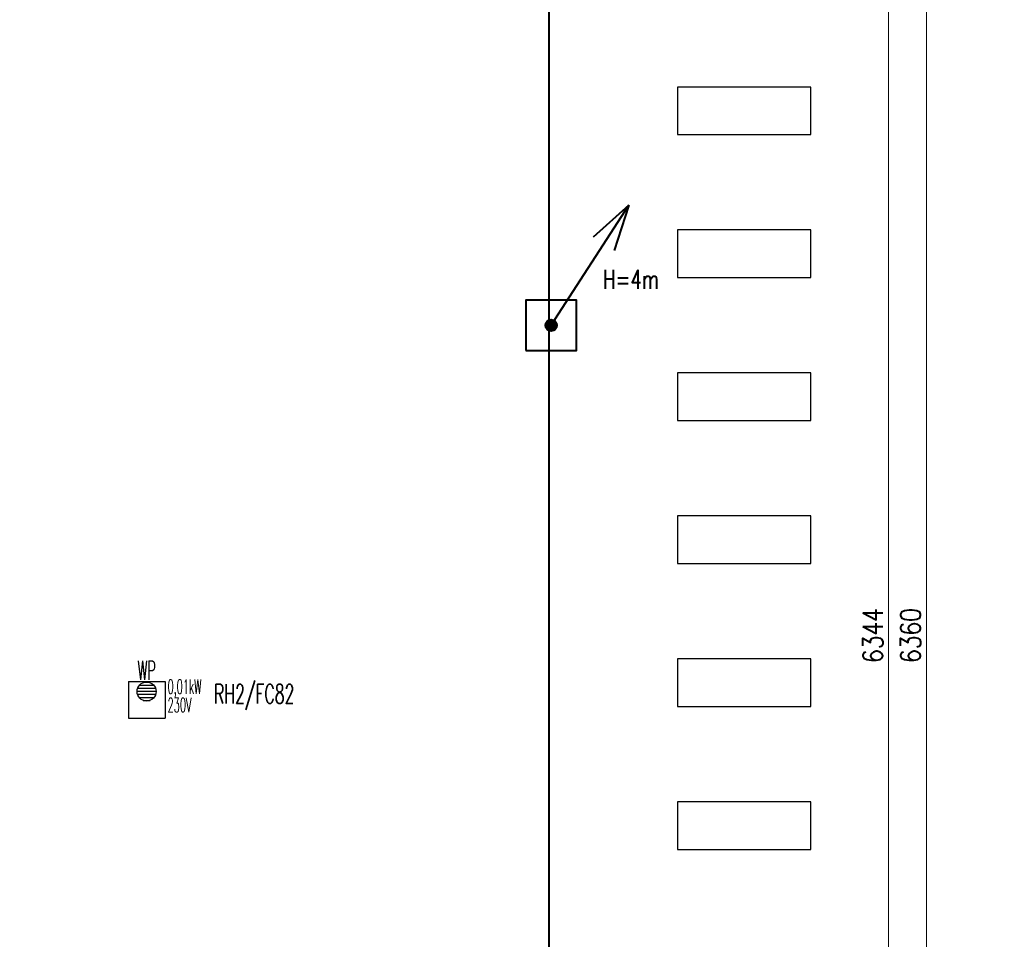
# Model space of a CAD drawing. Header units: millimetres. Extents: x -7955266 to 72030, y -46136 to 9299934.
# Tile 176 of 203: x -5026705 to -5006032, y 6540543 to 6559840. Entities that reach past the tile are written whole.
import ezdxf
from ezdxf.enums import TextEntityAlignment as Align

# ---------------------------------------------------------------- set-up
doc = ezdxf.new("R2010")
doc.units = ezdxf.units.MM
doc.header["$LTSCALE"] = 10
for name, color, linetype, lineweight in [('!XREF', 8, 'Continuous', 5), ('BMS_urzadzenia_nr_obw_magistrala', 140, 'Continuous', 13), ('BMS_urzadzenia_WE_WY', 30, 'Continuous', 20), ('IE_ATRYBUTY_ BLOCK_1', 7, 'Continuous', 25), ('IE_ATRYBUTY_ BLOCK_2', 7, 'Continuous', 18), ('IE_urzadzenia', 30, 'Continuous', 25), ('IE_urzadzenia_nr_obw', 94, 'Continuous', 20), ('IE_zwody', 140, 'Continuous', 40), ('XREF_E_PRZ24002_rzut dachu$0$0-DACH-ISTN', 8, 'Continuous', 5), ('XREF_E_PRZ24002_rzut dachu$0$DO-HALA-WYMIAR', 8, 'Continuous', 5)]:
    doc.layers.add(name, color=color, linetype=linetype, lineweight=lineweight)
doc.layers.add('0-NASWIETLA', color=7, linetype='Continuous')
doc.styles.add('ROMANS', font='romans.shx', dxfattribs={"width": 0.8})
doc.styles.add('XREF_E_PRZ24002_rzut dachu$0$CP_ATTR', font='ROMANS.SHX')
doc.styles.add('XREF_E_PRZ24002_rzut dachu$0$ROMANS', font='romans.shx', dxfattribs={"width": 0.8})
doc.dimstyles.new('XREF_E_PRZ24002_rzut dachu$0$STANDARD', dxfattribs={"dimscale": 1.4, "dimtxt": 21, "dimasz": 0.5, "dimexe": 0.2, "dimexo": 0.1, "dimgap": 6, "dimtad": 1, "dimdec": 1, "dimrnd": 0.5, "dimzin": 12, "dimdsep": 46, "dimtxsty": 'XREF_E_PRZ24002_rzut dachu$0$ROMANS', "dimblk1": 'XREF_E_PRZ24002_rzut dachu$0$Q', "dimblk2": 'XREF_E_PRZ24002_rzut dachu$0$Q', "dimsah": 1, "dimcen": 0.5, "dimse1": 1, "dimse2": 1, "dimclrd": 8, "dimclre": 8, "dimclrt": 7, "dimadec": 0, "dimazin": 0, "dimtfac": 1, "dimtdec": 1, "dimtix": 1, "dimtmove": 2, "dimatfit": 3, "dimldrblk": 'XREF_E_PRZ24002_rzut dachu$0$Q', "dimfxl": 1, "dimtolj": 1, "dimtzin": 12, "dimarcsym": 0})

# ---------------------------------------------------------------- blocks, each defined once
blk = doc.blocks.new('XREF_E_PRZ24002_rzut dachu$0$Q')
for p, q in [((10.6, 10.6), (-10.6, -10.6)), ((0, 20), (0, -20))]:
    blk.add_line(p, q)
blk = doc.blocks.new('*D360')
at = {"layer": 'XREF_E_PRZ24002_rzut dachu$0$DO-HALA-WYMIAR', "color": 8, "lineweight": -2, "transparency": 16777216}
blk.add_line((-259156.8, 256439.3), (-259156.8, 262781.3), dxfattribs=at)
at = {"layer": 'XREF_E_PRZ24002_rzut dachu$0$DO-HALA-WYMIAR', "color": 8, "linetype": 'ByBlock', "lineweight": -2, "transparency": 16777216}
for p, rotation in [((-259156.8, 262782.3), 90), ((-259156.8, 256438.3), 270)]:
    blk.add_blockref('XREF_E_PRZ24002_rzut dachu$0$Q', p, dxfattribs=dict(at, rotation=rotation))
at = {"layer": 'XREF_E_PRZ24002_rzut dachu$0$DO-HALA-WYMIAR', "color": 7, "transparency": 16777216, "insert": (-259189.8, 259610.3), "char_height": 42, "attachment_point": 5, "rotation": 90, "style": 'XREF_E_PRZ24002_rzut dachu$0$ROMANS'}
blk.add_mtext('\\A1;6344', dxfattribs=at)
blk = doc.blocks.new('*D361')
at = {"layer": 'XREF_E_PRZ24002_rzut dachu$0$DO-HALA-WYMIAR', "color": 8, "lineweight": -2, "transparency": 16777216}
blk.add_line((-259077.5, 256431.3), (-259077.5, 262789.3), dxfattribs=at)
at = {"layer": 'XREF_E_PRZ24002_rzut dachu$0$DO-HALA-WYMIAR', "color": 8, "linetype": 'ByBlock', "lineweight": -2, "transparency": 16777216}
for p, rotation in [((-259077.5, 262790.3), 90), ((-259077.5, 256430.3), 270)]:
    blk.add_blockref('XREF_E_PRZ24002_rzut dachu$0$Q', p, dxfattribs=dict(at, rotation=rotation))
at = {"layer": 'XREF_E_PRZ24002_rzut dachu$0$DO-HALA-WYMIAR', "color": 7, "transparency": 16777216, "insert": (-259110.5, 259610.3), "char_height": 42, "attachment_point": 5, "rotation": 90, "style": 'XREF_E_PRZ24002_rzut dachu$0$ROMANS'}
blk.add_mtext('\\A1;6360', dxfattribs=at)
blk = doc.blocks.new('urzadzenie_wpust dachowy')
h = blk.add_hatch()
h.set_pattern_fill('ANSI31', color=256, scale=10, angle=315, style=0)
h.set_pattern_definition([(0, (3e-14, -297.45), (1e-14, 31.75), [])])
edge = h.paths.add_edge_path()
edge.add_arc((-1, -104), 100, 0, 360)
for p, q in [((-192, 0), (192, 0)), ((-192, 0), (-192, -384)), ((192, 0), (192, -384)), ((-192, -384), (192, -384))]:
    blk.add_line(p, q)
blk.add_circle((-1, -104), 100)
at = {"layer": 'BMS_urzadzenia_nr_obw_magistrala', "style": 'ROMANS', "width": 0.5, "flags": 8}
blk.add_attdef('ADR_BMS', (239, -153), '', height=150, dxfattribs=at)
at = {"layer": 'BMS_urzadzenia_WE_WY', "style": 'ROMANS', "width": 0.5, "flags": 8}
blk.add_attdef('BMS_WE_WY', (239, -358), '', height=150, dxfattribs=at)
at = {"layer": 'IE_ATRYBUTY_ BLOCK_1', "style": 'ROMANS', "width": 0.5, "flags": 8}
blk.add_attdef('TYP', text='', height=200, dxfattribs=at).set_placement((-1, 18), align=Align.CENTER)
at = {"layer": 'IE_ATRYBUTY_ BLOCK_2', "style": 'ROMANS', "width": 0.5, "flags": 8}
for tag, p in [('OPIS1', (-1, -366)), ('OPIS2', (-1, -759))]:
    blk.add_attdef(tag, text='', height=150, dxfattribs=at).set_placement(p, align=Align.CENTER)
at = {"layer": 'IE_urzadzenia_nr_obw', "style": 'ROMANS', "width": 0.5, "flags": 8}
blk.add_attdef('NR_OBW', text='', height=150, dxfattribs=at).set_placement((-1, -570), align=Align.CENTER)
blk = doc.blocks.new('G$C4A87D2E6')
at = {"layer": '0-NASWIETLA', "color": 1}
for points in [[(-1110, -7586), (-1110, -7486), (-1390, -7486), (-1390, -7586)], [(-1110, -7886), (-1110, -7786), (-1390, -7786), (-1390, -7886)], [(-1110, -8186), (-1110, -8086), (-1390, -8086), (-1390, -8186)], [(-1110, -8486), (-1110, -8386), (-1390, -8386), (-1390, -8486)], [(-1110, -8786), (-1110, -8686), (-1390, -8686), (-1390, -8786)], [(-1110, -9086), (-1110, -8986), (-1390, -8986), (-1390, -9086)]]:
    blk.add_lwpolyline(points, close=True, dxfattribs=at)
blk = doc.blocks.new('*U17')
h = blk.add_hatch(color=256)
edge = h.paths.add_edge_path()
edge.add_arc((0, 0), 60, 0, 360)
for p, q in [((0, 0), (814, 1260)), ((814, 1260), (443, 925)), ((814, 1260), (660, 784))]:
    blk.add_line(p, q)
blk.add_lwpolyline([(-265, -265), (265, -265), (265, 265), (-265, 265)], close=True)
blk.add_circle((0, 0), 60)
at = {"layer": 'IE_ATRYBUTY_ BLOCK_1', "style": 'ROMANS', "width": 0.7, "flags": 8}
blk.add_attdef('TYP', text='', height=200, dxfattribs=at).set_placement((837, 383), align=Align.CENTER)
at = {"layer": 'IE_ATRYBUTY_ BLOCK_2', "style": 'ROMANS', "width": 0.6, "flags": 8}
for tag, p in [('OPIS1', (837, 166)), ('OPIS2', (837, -34))]:
    blk.add_attdef(tag, text='', height=150, dxfattribs=at).set_placement(p, align=Align.CENTER)
blk = doc.blocks.new('XREF_E_PRZ24002_rzut dachu')
at = {"layer": 'XREF_E_PRZ24002_rzut dachu$0$0-DACH-ISTN', "linetype": 'ByBlock', "style": 'XREF_E_PRZ24002_rzut dachu$0$CP_ATTR', "flags": 9}
for tag, p, height, width in [('NAME', (-279644.05, 267204.19), 0.01, 3.078589), ('PRODUCER', (-279644.05, 267204.19), 0.01, 3.078589), ('PRODUCT-TYPE', (-279644.05, 267204.19), 0.01, 3.078589), ('ARTICLE', (-279644.05, 267204.19), 0.01, 3.078589), ('FLOW', (-279644.05, 267204.19), 0.01, 3.078589), ('OTHER', (-279644.05, 267204.19), 0.01, 3.078589), ('NAME', (-279398.18, 267206.19), 0.01, 2.430116), ('PRODUCER', (-279398.18, 267206.19), 0.01, 2.430116), ('PRODUCT-TYPE', (-279398.18, 267206.19), 0.01, 2.430116), ('ARTICLE', (-279398.18, 267206.19), 0.01, 2.430116), ('FLOW', (-279398.18, 267206.19), 0.01, 2.430116), ('OTHER', (-279398.18, 267206.19), 0.01, 2.430116), ('NAME', (-279880.82, 267079.33), 0.01, 0.520644), ('PRODUCER', (-279880.82, 267079.33), 0.01, 0.520644), ('PRODUCT-TYPE', (-279880.82, 267079.33), 0.01, 0.520644), ('ARTICLE', (-279880.82, 267079.33), 0.01, 0.520644), ('FLOW', (-279880.82, 267079.33), 0.01, 0.520644), ('OTHER', (-279880.82, 267079.33), 0.01, 0.520644), ('NAME', (-279828.75, 267079.33), 0.0001, 1), ('PRODUCER', (-279828.75, 267079.33), 0.0001, 1), ('PRODUCT-TYPE', (-279828.75, 267079.33), 0.0001, 1), ('ARTICLE', (-279828.75, 267079.33), 0.0001, 1), ('FLOW', (-279828.75, 267079.33), 0.0001, 1), ('OTHER', (-279828.75, 267079.33), 0.0001, 1), ('NAME', (-279558.18, 266590.11), 0.0001, 1), ('PRODUCER', (-279558.18, 266590.11), 0.0001, 1), ('PRODUCT-TYPE', (-279558.18, 266590.11), 0.0001, 1), ('ARTICLE', (-279558.18, 266590.11), 0.0001, 1), ('FLOW', (-279558.18, 266590.11), 0.0001, 1), ('OTHER', (-279558.18, 266590.11), 0.0001, 1), ('NAME', (-280739.27, 251288.91), 0.0001, 1), ('PRODUCER', (-280739.27, 251288.91), 0.0001, 1), ('PRODUCT-TYPE', (-280739.27, 251288.91), 0.0001, 1), ('ARTICLE', (-280739.27, 251288.91), 0.0001, 1), ('FLOW', (-280739.27, 251288.91), 0.0001, 1), ('OTHER', (-280739.27, 251288.91), 0.0001, 1), ('NAME', (-280605.65, 251288.91), 0.0001, 1), ('PRODUCER', (-280605.65, 251288.91), 0.0001, 1), ('PRODUCT-TYPE', (-280605.65, 251288.91), 0.0001, 1), ('ARTICLE', (-280605.65, 251288.91), 0.0001, 1), ('FLOW', (-280605.65, 251288.91), 0.0001, 1), ('OTHER', (-280605.65, 251288.91), 0.0001, 1), ('NAME', (-279957.38, 251288.91), 0.0001, 1), ('PRODUCER', (-279957.38, 251288.91), 0.0001, 1), ('PRODUCT-TYPE', (-279957.38, 251288.91), 0.0001, 1), ('ARTICLE', (-279957.38, 251288.91), 0.0001, 1), ('FLOW', (-279957.38, 251288.91), 0.0001, 1), ('OTHER', (-279957.38, 251288.91), 0.0001, 1)]:
    blk.add_attdef(tag, p, '', height=height, dxfattribs=dict(at, width=width))
for tag, p, height, rotation, width in [('PRODUCT-TYPE', (-279196.19, 267204.19), 0.0001, 180, 1), ('NAME', (-279196.19, 267204.19), 0.0001, 180, 1), ('PRODUCER', (-279196.19, 267204.19), 0.0001, 180, 1), ('ARTICLE', (-279196.19, 267204.19), 0.0001, 180, 1), ('FLOW', (-279196.19, 267204.19), 0.0001, 180, 1), ('OTHER', (-279196.19, 267204.19), 0.0001, 180, 1), ('PRODUCT-TYPE', (-279109.07, 267204.19), 0.015, 180, 0.580797), ('PRODUCER', (-279109.07, 267204.19), 0.015, 180, 0.580797), ('ARTICLE', (-279109.07, 267204.19), 0.015, 180, 0.580797), ('NAME', (-279109.07, 267204.19), 0.015, 180, 0.580797), ('FLOW', (-279109.07, 267204.19), 0.015, 180, 0.580797), ('OTHER', (-279109.07, 267204.19), 0.015, 180, 0.580797), ('NAME', (-279015.17, 267206.19), 0.0001, 180, 1), ('PRODUCER', (-279015.17, 267206.19), 0.0001, 180, 1), ('PRODUCT-TYPE', (-279015.17, 267206.19), 0.0001, 180, 1), ('ARTICLE', (-279015.17, 267206.19), 0.0001, 180, 1), ('FLOW', (-279015.17, 267206.19), 0.0001, 180, 1), ('OTHER', (-279015.17, 267206.19), 0.0001, 180, 1), ('PRODUCT-TYPE', (-278926.22, 267206.19), 0.015, 180, 0.592965), ('PRODUCER', (-278926.22, 267206.19), 0.015, 180, 0.592965), ('ARTICLE', (-278926.22, 267206.19), 0.015, 180, 0.592965), ('NAME', (-278926.22, 267206.19), 0.015, 180, 0.592965), ('FLOW', (-278926.22, 267206.19), 0.015, 180, 0.592965), ('OTHER', (-278926.22, 267206.19), 0.015, 180, 0.592965), ('NAME', (-281440.06, 251297.51), 0.0001, 135, 1), ('PRODUCER', (-281440.06, 251297.51), 0.0001, 135, 1), ('PRODUCT-TYPE', (-281440.06, 251297.51), 0.0001, 135, 1), ('ARTICLE', (-281440.06, 251297.51), 0.0001, 135, 1), ('FLOW', (-281440.06, 251297.51), 0.0001, 135, 1), ('OTHER', (-281440.06, 251297.51), 0.0001, 135, 1), ('NAME', (-281343.26, 251313.16), 0.0001, 180, 1), ('PRODUCER', (-281343.26, 251313.16), 0.0001, 180, 1), ('PRODUCT-TYPE', (-281343.26, 251313.16), 0.0001, 180, 1), ('ARTICLE', (-281343.26, 251313.16), 0.0001, 180, 1), ('FLOW', (-281343.26, 251313.16), 0.0001, 180, 1), ('OTHER', (-281343.26, 251313.16), 0.0001, 180, 1), ('NAME', (-281127.88, 251288.91), 0.0001, 180, 1), ('PRODUCER', (-281127.88, 251288.91), 0.0001, 180, 1), ('PRODUCT-TYPE', (-281127.88, 251288.91), 0.0001, 180, 1), ('ARTICLE', (-281127.88, 251288.91), 0.0001, 180, 1), ('FLOW', (-281127.88, 251288.91), 0.0001, 180, 1), ('OTHER', (-281127.88, 251288.91), 0.0001, 180, 1), ('NAME', (-281411.29, 251268.73), 0.0001, 315, 1), ('PRODUCER', (-281411.29, 251268.73), 0.0001, 315, 1), ('PRODUCT-TYPE', (-281411.29, 251268.73), 0.0001, 315, 1), ('ARTICLE', (-281411.29, 251268.73), 0.0001, 315, 1), ('FLOW', (-281411.29, 251268.73), 0.0001, 315, 1), ('OTHER', (-281411.29, 251268.73), 0.0001, 315, 1)]:
    blk.add_attdef(tag, p, '', height=height, rotation=rotation, dxfattribs=dict(at, width=width))
at = {"layer": 'XREF_E_PRZ24002_rzut dachu$0$0-DACH-ISTN', "linetype": 'ByBlock', "style": 'XREF_E_PRZ24002_rzut dachu$0$CP_ATTR', "text_generation_flag": 4, "width": 1, "flags": 9}
for tag, p, rotation in [('NAME', (-279463.18, 267141.19), 90), ('PRODUCER', (-279463.18, 267141.19), 90), ('PRODUCT-TYPE', (-279463.18, 267141.19), 90), ('ARTICLE', (-279463.18, 267141.19), 90), ('FLOW', (-279463.18, 267141.19), 90), ('OTHER', (-279463.18, 267141.19), 90), ('NAME', (-281127.88, 251288.91), 180), ('PRODUCER', (-281127.88, 251288.91), 180), ('PRODUCT-TYPE', (-281127.88, 251288.91), 180), ('ARTICLE', (-281127.88, 251288.91), 180), ('FLOW', (-281127.88, 251288.91), 180), ('OTHER', (-281127.88, 251288.91), 180)]:
    blk.add_attdef(tag, p, '', height=0.0001, rotation=rotation, dxfattribs=at)
at = {"layer": 'XREF_E_PRZ24002_rzut dachu$0$0-DACH-ISTN', "linetype": 'ByBlock', "style": 'XREF_E_PRZ24002_rzut dachu$0$CP_ATTR', "flags": 9}
for tag, p, height, rotation in [('PRODUCT-TYPE', (-279586.68, 266526.19), 0.0025, 180), ('PRODUCER', (-279586.68, 266526.19), 0.0025, 180), ('ARTICLE', (-279586.68, 266526.19), 0.0025, 180), ('NAME', (-279586.68, 266526.19), 0.0025, 180), ('FLOW', (-279586.68, 266526.19), 0.0025, 180), ('OTHER', (-279586.68, 266526.19), 0.0025, 180), ('NAME', (-281440.06, 251297.51), 0.0001, 315), ('PRODUCER', (-281440.06, 251297.51), 0.0001, 315), ('PRODUCT-TYPE', (-281440.06, 251297.51), 0.0001, 315), ('ARTICLE', (-281440.06, 251297.51), 0.0001, 315), ('FLOW', (-281440.06, 251297.51), 0.0001, 315), ('OTHER', (-281440.06, 251297.51), 0.0001, 315), ('NAME', (-281117.1, 251288.91), 0.0001, 180), ('PRODUCER', (-281117.1, 251288.91), 0.0001, 180), ('PRODUCT-TYPE', (-281117.1, 251288.91), 0.0001, 180), ('ARTICLE', (-281117.1, 251288.91), 0.0001, 180), ('FLOW', (-281117.1, 251288.91), 0.0001, 180), ('OTHER', (-281117.1, 251288.91), 0.0001, 180), ('NAME', (-280739.27, 251288.91), 0.0001, 180), ('PRODUCER', (-280739.27, 251288.91), 0.0001, 180), ('PRODUCT-TYPE', (-280739.27, 251288.91), 0.0001, 180), ('ARTICLE', (-280739.27, 251288.91), 0.0001, 180), ('FLOW', (-280739.27, 251288.91), 0.0001, 180), ('OTHER', (-280739.27, 251288.91), 0.0001, 180), ('NAME', (-279957.38, 251288.91), 0.0001, 180), ('PRODUCER', (-279957.38, 251288.91), 0.0001, 180), ('PRODUCT-TYPE', (-279957.38, 251288.91), 0.0001, 180), ('ARTICLE', (-279957.38, 251288.91), 0.0001, 180), ('FLOW', (-279957.38, 251288.91), 0.0001, 180), ('OTHER', (-279957.38, 251288.91), 0.0001, 180)]:
    blk.add_attdef(tag, p, '', height=height, rotation=rotation, dxfattribs=at)
at = {"layer": 'XREF_E_PRZ24002_rzut dachu$0$0-DACH-ISTN', "linetype": 'ByBlock', "style": 'XREF_E_PRZ24002_rzut dachu$0$CP_ATTR'}
for tag, p, height, flags in [('GROUP', (-281520.03, 251451.25), 0.00005, 1), ('NUMBER', (-281520.03, 251451.25), 0.00005, 1), ('PRODUCER', (-281520.03, 251451.25), 0.00005, 1), ('ARTICLE', (-281520.03, 251451.25), 0.00005, 1), ('PRODUCT-TYPE', (-281520.03, 251451.25), 0.00005, 1), ('ORDER-NO', (-281520.03, 251451.25), 0.00005, 1), ('CHARACTER', (-281520.03, 251451.25), 0.00005, 1), ('DN', (-281520.03, 251451.25), 0.00005, 1), ('NAME', (-281520.03, 251451.25), 0.00005, 1), ('TEMPERATURE', (-281520.03, 251451.25), 0.00005, 1), ('FLOW', (-281520.03, 251451.25), 0.00005, 1), ('POWER', (-281520.03, 251451.25), 0.00005, 1), ('VOLTAGE', (-281520.03, 251451.25), 0.00005, 1), ('WEIGHT', (-281520.03, 251451.25), 0.00005, 1), ('PN', (-281520.03, 251451.25), 0.00005, 1), ('H', (-281520.03, 251451.25), 0.00005, 1), ('VAL', (-281520.03, 251451.25), 0.00005, 1), ('NAME', (-281343.26, 251313.16), 0.0001, 9), ('PRODUCER', (-281343.26, 251313.16), 0.0001, 9), ('PRODUCT-TYPE', (-281343.26, 251313.16), 0.0001, 9), ('ARTICLE', (-281343.26, 251313.16), 0.0001, 9), ('FLOW', (-281343.26, 251313.16), 0.0001, 9), ('OTHER', (-281343.26, 251313.16), 0.0001, 9), ('NAME', (-281127.88, 251288.91), 0.0001, 9), ('PRODUCER', (-281127.88, 251288.91), 0.0001, 9), ('PRODUCT-TYPE', (-281127.88, 251288.91), 0.0001, 9), ('ARTICLE', (-281127.88, 251288.91), 0.0001, 9), ('FLOW', (-281127.88, 251288.91), 0.0001, 9), ('OTHER', (-281127.88, 251288.91), 0.0001, 9), ('NAME', (-280750.05, 251288.91), 0.0001, 9), ('PRODUCER', (-280750.05, 251288.91), 0.0001, 9), ('PRODUCT-TYPE', (-280750.05, 251288.91), 0.0001, 9), ('ARTICLE', (-280750.05, 251288.91), 0.0001, 9), ('FLOW', (-280750.05, 251288.91), 0.0001, 9), ('OTHER', (-280750.05, 251288.91), 0.0001, 9), ('NAME', (-280647.27, 251288.91), 0.0001, 9), ('PRODUCER', (-280647.27, 251288.91), 0.0001, 9), ('PRODUCT-TYPE', (-280647.27, 251288.91), 0.0001, 9), ('ARTICLE', (-280647.27, 251288.91), 0.0001, 9), ('FLOW', (-280647.27, 251288.91), 0.0001, 9), ('OTHER', (-280647.27, 251288.91), 0.0001, 9), ('NAME', (-281393.61, 251261.41), 0.0001, 9), ('PRODUCER', (-281393.61, 251261.41), 0.0001, 9), ('PRODUCT-TYPE', (-281393.61, 251261.41), 0.0001, 9), ('ARTICLE', (-281393.61, 251261.41), 0.0001, 9), ('FLOW', (-281393.61, 251261.41), 0.0001, 9), ('OTHER', (-281393.61, 251261.41), 0.0001, 9), ('GROUP', (-281345.5, 250753.98), 0.00005, 1), ('NUMBER', (-281345.5, 250753.98), 0.00005, 1), ('PRODUCER', (-281345.5, 250753.98), 0.00005, 1), ('ARTICLE', (-281345.5, 250753.98), 0.00005, 1), ('PRODUCT-TYPE', (-281345.5, 250753.98), 0.00005, 1), ('ORDER-NO', (-281345.5, 250753.98), 0.00005, 1), ('CHARACTER', (-281345.5, 250753.98), 0.00005, 1), ('DN', (-281345.5, 250753.98), 0.00005, 1), ('NAME', (-281345.5, 250753.98), 0.00005, 1), ('TEMPERATURE', (-281345.5, 250753.98), 0.00005, 1), ('FLOW', (-281345.5, 250753.98), 0.00005, 1), ('POWER', (-281345.5, 250753.98), 0.00005, 1), ('VOLTAGE', (-281345.5, 250753.98), 0.00005, 1), ('WEIGHT', (-281345.5, 250753.98), 0.00005, 1), ('PN', (-281345.5, 250753.98), 0.00005, 1), ('H', (-281345.5, 250753.98), 0.00005, 1), ('VAL', (-281345.5, 250753.98), 0.00005, 1)]:
    blk.add_attdef(tag, p, '', height=height, dxfattribs=dict(at, flags=flags))
at = {"layer": 'XREF_E_PRZ24002_rzut dachu$0$0-DACH-ISTN', "linetype": 'ByBlock', "style": 'XREF_E_PRZ24002_rzut dachu$0$CP_ATTR', "text_generation_flag": 4, "width": 1, "flags": 9}
for tag in ['NAME', 'PRODUCER', 'PRODUCT-TYPE', 'ARTICLE', 'FLOW', 'OTHER']:
    blk.add_attdef(tag, (-280739.27, 251288.91), '', height=0.0001, dxfattribs=at)
at = {"layer": 'XREF_E_PRZ24002_rzut dachu$0$0-DACH-ISTN', "linetype": 'ByBlock', "style": 'XREF_E_PRZ24002_rzut dachu$0$CP_ATTR', "flags": 9}
for tag, p in [('GROUP', (-280584.33, 251288.18)), ('ARTICLE', (-280584.33, 251288.17)), ('PRODUCT-TYPE', (-280584.33, 251288.17)), ('ORDER-NO', (-280584.33, 251288.16)), ('PRODUCER', (-280584.33, 251288.16)), ('NAME', (-280584.32, 251288.18)), ('NUMBER', (-280584.33, 251288.18)), ('TEMPERATURE', (-280584.31, 251288.18)), ('FLOW', (-280584.31, 251288.18)), ('CHARACTER', (-280584.31, 251288.17)), ('POWER', (-280584.31, 251288.16)), ('VOLTAGE', (-280584.31, 251288.16)), ('PN', (-280584.3, 251288.18)), ('OTHER', (-280584.3, 251288.18)), ('DN', (-280584.3, 251288.17))]:
    blk.add_attdef(tag, text='', height=0.002, dxfattribs=at).set_placement(p, align=Align.MIDDLE_LEFT)
at = {"layer": 'XREF_E_PRZ24002_rzut dachu$0$0-DACH-ISTN', "linetype": 'ByBlock', "style": 'XREF_E_PRZ24002_rzut dachu$0$CP_ATTR', "width": 1, "flags": 9}
for tag, height, p in [('GROUP', 0.00158, (-279928.78, 251288.33)), ('ARTICLE', 0.00158, (-279928.78, 251288.33)), ('PRODUCT-TYPE', 0.00158, (-279928.78, 251288.33)), ('ORDER-NO', 0.00157, (-279928.78, 251288.32)), ('PRODUCER', 0.00158, (-279928.78, 251288.32)), ('NAME', 0.00158, (-279928.77, 251288.34)), ('NUMBER', 0.00158, (-279928.78, 251288.34)), ('TEMPERATURE', 0.00158, (-279928.77, 251288.34)), ('OTHER', 0.00158, (-279928.76, 251288.34)), ('CHARACTER', 0.00158, (-279928.76, 251288.33)), ('FLOW', 0.00158, (-279928.76, 251288.33)), ('POWER', 0.00158, (-279928.76, 251288.32)), ('VOLTAGE', 0.00158, (-279928.76, 251288.32)), ('DN', 0.00158, (-279928.75, 251288.33)), ('PN', 0.00158, (-279928.75, 251288.33))]:
    blk.add_attdef(tag, text='', height=height, dxfattribs=at).set_placement(p, align=Align.MIDDLE_LEFT)
at = {"layer": 'XREF_E_PRZ24002_rzut dachu$0$DO-HALA-WYMIAR'}
for base, p1, p2, picture, middle in [((-259156.79, 262782.33), (-259310.18, 256438.33, 0), (-259310.18, 262782.33, 0), '*D360', (-259189.79, 259610.33)), ((-259077.46, 262790.33), (-259302.18, 256430.33, 0), (-259302.18, 262790.33, 0), '*D361', (-259110.46, 259610.33))]:
    dim = blk.add_linear_dim(base=base, p1=p1, p2=p2, angle=90, dimstyle='XREF_E_PRZ24002_rzut dachu$0$STANDARD', override={"dimscale": 2}, dxfattribs=at)
    dim.commit()
    dim.dimension.update_dxf_attribs({"geometry": picture, "text_midpoint": middle})

msp = doc.modelspace()

# ---------------------------------------------------------------- linework, layer by layer
at = {"layer": 'IE_zwody'}
msp.add_line((-5015598, 6634448, 0), (-5015598, 6455618, 0), dxfattribs=at)

# ---------------------------------------------------------------- block references
at = {"layer": '!XREF', "xscale": 10, "yscale": 10, "zscale": 10}
msp.add_blockref('XREF_E_PRZ24002_rzut dachu', (-2416894, 3950814, 0), dxfattribs=at)
at = {"xscale": 10, "yscale": 10, "zscale": 10}
msp.add_blockref('G$C4A87D2E6', (-4998996, 6633288), dxfattribs=at)
at = {"layer": 'IE_urzadzenia'}
ref = msp.add_blockref('urzadzenie_wpust dachowy', (-5024038, 6545950), dxfattribs=dict(at, xscale=2, yscale=2, zscale=2))
ref.add_attrib('OPIS1', '0,01kW', dxfattribs={"layer": 'IE_ATRYBUTY_ BLOCK_2', "height": 300, "style": 'ROMANS', "width": 0.5, "flags": 8}).set_placement((-5023244, 6545697), align=Align.CENTER)
ref.add_attrib('OPIS2', '230V', dxfattribs={"layer": 'IE_ATRYBUTY_ BLOCK_2', "height": 300, "style": 'ROMANS', "width": 0.5, "flags": 8}).set_placement((-5023348, 6545312), align=Align.CENTER)
ref.add_attrib('TYP', 'WP', dxfattribs={"layer": 'IE_ATRYBUTY_ BLOCK_1', "height": 400, "style": 'ROMANS', "width": 0.5, "flags": 8}).set_placement((-5024039, 6545985), align=Align.CENTER)
at = {"layer": 'IE_zwody'}
ref = msp.add_blockref('*U17', (-5015547, 6553427, 0), dxfattribs=dict(at, xscale=2, yscale=2, zscale=2))
ref.add_attrib('TYP', 'H=4m', dxfattribs={"layer": 'IE_ATRYBUTY_ BLOCK_1', "height": 400, "style": 'ROMANS', "width": 0.7}).set_placement((-5013873, 6554193, 0), align=Align.CENTER)

# ---------------------------------------------------------------- texts
at = {"layer": 'IE_urzadzenia_nr_obw', "style": 'ROMANS', "width": 0.6}
msp.add_text('RH2/FC82', height=400, dxfattribs=at).set_placement((-5022625, 6545494))

doc.saveas('drawing.dxf')
